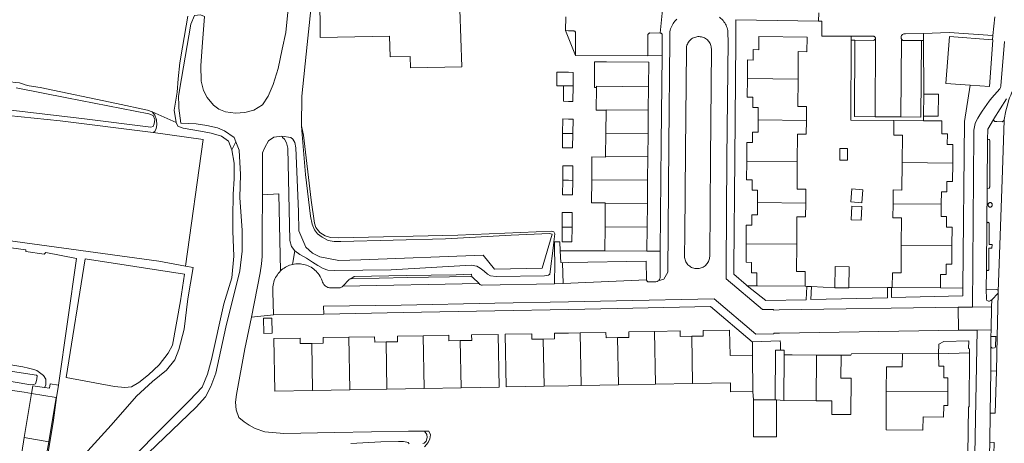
# Model space of a CAD drawing. Header units: metres. Extents: x 89888 to 94270, y 464165 to 468904.
# Tile 221 of 256: x 91880 to 92095, y 467252 to 467345. Entities that reach past the tile are written whole.
import ezdxf

# ---------------------------------------------------------------- set-up
doc = ezdxf.new("R2010")
doc.units = ezdxf.units.M
for name, color, linetype, lineweight in [('B_BEBOUWINGSGRENS_0', 251, 'CONTINUOUS', 13), ('B_LUIFEL_1', 251, 'CONTINUOUS', 13), ('B_TUSSENMUUR_0', 251, 'CONTINUOUS', 13), ('G_GRENS_ALGEMEEN_0', 251, 'CONTINUOUS', 13), ('T_CULTUURGRENS_0', 251, 'CONTINUOUS', 13), ('T_HEK_LIJN_0', 251, 'CONTINUOUS', 13), ('V_WEGGRENS_0', 251, 'CONTINUOUS', 13), ('W_KADEMUUR_30CM_LIJN_0', 251, 'CONTINUOUS', 13), ('W_WALBESCHERMING_LIJN_0', 251, 'CONTINUOUS', 13), ('W_WATERGRENS_0', 251, 'CONTINUOUS', 13)]:
    doc.layers.add(name, color=color, linetype=linetype, lineweight=lineweight)

msp = doc.modelspace()

# ---------------------------------------------------------------- linework, layer by layer
at = {"layer": 'B_BEBOUWINGSGRENS_0'}
for p, q in [((92017.43, 467330.14), (92017.38, 467325.03)), ((92077.37, 467323.73), (92077.41, 467328.55)), ((92008.13, 467320.01), (92008.17, 467325.01)), ((92017.38, 467325.03), (92017.33, 467319.93)), ((92070.89, 467322.8), (92077.37, 467322.74)), ((92080.57, 467323.71), (92077.37, 467323.73)), ((92008.08, 467314.92), (92008.13, 467320.01)), ((92017.33, 467319.93), (92017.28, 467314.84)), ((92059.13, 467316.71), (92059.1, 467314.14)), ((92083.77, 467317.57), (92083.73, 467313.52)), ((92017.28, 467314.84), (92017.24, 467309.76)), ((92017.24, 467309.76), (92017.19, 467304.66)), ((92007.95, 467299.64), (92008, 467304.74)), ((92017.19, 467304.66), (92017.14, 467299.56)), ((92061.5, 467305.07), (92063.92, 467304.87)), ((92063.95, 467304.03), (92061.77, 467304.13)), ((92072.53, 467295.59), (92072.58, 467301.58)), ((92007.91, 467294.37), (92007.95, 467299.64)), ((92017.14, 467299.56), (92017.09, 467294.33)), ((92083.56, 467295.51), (92083.52, 467291.47)), ((92017.09, 467294.33), (92007.91, 467294.37)), ((92061.09, 467286.32), (92058.05, 467286.35)), ((92081.05, 467286.33), (92070.55, 467286.42)), ((91933.61, 467276.39), (91935.43, 467276.42)), ((92040.1, 467271.68), (92040.2, 467263.72)), ((92046.93, 467261.77), (92047.01, 467271.74)), ((92054.07, 467271.68), (92059.42, 467271.64)), ((92072.76, 467272.01), (92080.65, 467271.95)), ((92010.86, 467265.18), (92002.76, 467265.03)), ((92018.95, 467265.33), (92010.86, 467265.18)), ((92027.04, 467265.48), (92018.95, 467265.33)), ((91881.34, 467253.69), (91882.97, 467263.31)), ((91882.97, 467263.31), (91888.33, 467262.46)), ((91888.33, 467262.46), (91886.71, 467252.77)), ((91944.23, 467263.93), (91952.33, 467264.08)), ((91952.33, 467264.08), (91960.43, 467264.23)), ((91960.43, 467264.23), (91968.52, 467264.39)), ((91968.52, 467264.39), (91976.61, 467264.54)), ((92040.3, 467261.92), (92045.01, 467261.95)), ((92045.01, 467261.95), (92045.29, 467261.95)), ((92053.99, 467261.7), (92046.93, 467261.77)), ((91886.71, 467252.77), (91881.34, 467253.69))]:
    msp.add_line(p, q, dxfattribs=at)
for points in [[(91976.33, 467346.98), (91971.24, 467346.81), (91971.15, 467349.27), (91964.57, 467349.11), (91964.52, 467351.17), (91958.6, 467351.06), (91958.6, 467349.36), (91951.15, 467349.1), (91951.09, 467350.82), (91947.88, 467350.71), (91947.88, 467350.6), (91945.76, 467350.61), (91945.9, 467340.89), (91961.01, 467341.18)], [(91961.01, 467341.18), (91961.1, 467336.67), (91965.48, 467336.75), (91965.53, 467334.26), (91976.74, 467334.47), (91976.33, 467346.98)], [(92038.99, 467331.93), (92039.02, 467335.97), (92040.24, 467335.94), (92040.25, 467338.22), (92041.46, 467338.21), (92041.48, 467341.08), (92051.98, 467340.96)], [(92051.98, 467340.96), (92051.96, 467337.77), (92050.06, 467337.79), (92050.01, 467331.81)], [(92087.51, 467330.47), (92082.23, 467330.84), (92083.03, 467341.06), (92092.38, 467340.37)], [(92092.46, 467340.3), (92091.72, 467330.18), (92087.51, 467330.47)], [(92092.38, 467340.37), (92092.47, 467340.37), (92092.46, 467340.3)], [(92006.07, 467329.99), (92005.62, 467329.99), (92005.62, 467330.24), (92005.66, 467335.57), (92008.26, 467335.55)], [(92008.26, 467335.55), (92017.48, 467335.49), (92017.43, 467330.14)], [(92000, 467333.28), (91998.96, 467333.3), (91997.46, 467333.29), (91997.42, 467330.32), (91998.92, 467330.34)], [(92001, 467330.31), (92001.04, 467333.27), (92000, 467333.28)], [(92041.32, 467322.9), (92041.34, 467325.6), (92040.14, 467325.61), (92040.16, 467327.88), (92038.96, 467327.88), (92038.99, 467331.93)], [(92050.01, 467331.81), (92049.96, 467325.83), (92051.86, 467325.81), (92051.83, 467322.79)], [(91998.92, 467330.34), (91998.88, 467326.97), (92000, 467326.95), (92000.96, 467326.94), (92001, 467330.31)], [(92008.17, 467325.01), (92006.03, 467325.03), (92006.07, 467329.99)], [(92077.41, 467328.55), (92080.61, 467328.53), (92080.57, 467323.71)], [(92000, 467323.1), (91998.76, 467323.12), (91998.71, 467319.98)], [(92000.95, 467319.95), (92001, 467323.08), (92000, 467323.1)], [(92038.85, 467313.92), (92038.88, 467317.97), (92040.09, 467317.96), (92040.1, 467320.23), (92041.3, 467320.22), (92041.32, 467322.9)], [(92051.83, 467322.79), (92051.81, 467319.78), (92049.91, 467319.79), (92049.86, 467313.82)], [(92072.71, 467313.61), (92072.76, 467319.61), (92070.86, 467319.62), (92070.89, 467322.8)], [(92077.37, 467322.74), (92081.37, 467322.71), (92081.38, 467319.85), (92082.57, 467319.84), (92082.55, 467317.58), (92083.77, 467317.57)], [(91998.71, 467319.98), (91998.65, 467316.85), (92000, 467316.83), (92000.89, 467316.81), (92000.95, 467319.95)], [(92059.1, 467314.14), (92060.8, 467314.11), (92060.83, 467316.69), (92059.13, 467316.71)], [(92005.04, 467309.86), (92005.08, 467314.85), (92008.08, 467314.82), (92008.08, 467314.92)], [(92041.19, 467304.9), (92041.21, 467307.59), (92040.01, 467307.6), (92040.02, 467309.87), (92038.82, 467309.88), (92038.85, 467313.92)], [(92000, 467312.91), (91998.77, 467312.92), (91998.74, 467309.76)], [(92000.9, 467309.74), (92000.93, 467312.9), (92000, 467312.91)], [(92049.86, 467313.82), (92049.81, 467307.84), (92051.71, 467307.82), (92051.69, 467304.79)], [(92070.72, 467304.62), (92070.75, 467307.64), (92072.65, 467307.62), (92072.71, 467313.61)], [(92083.73, 467313.52), (92083.69, 467309.47), (92082.48, 467309.48), (92082.46, 467307.22), (92081.26, 467307.23), (92081.24, 467304.53)], [(91998.74, 467309.76), (91998.71, 467306.59), (92000, 467306.58), (92000.87, 467306.57), (92000.9, 467309.74)], [(92008, 467304.74), (92008, 467304.82), (92005, 467304.85), (92005.04, 467309.86)], [(92063.92, 467304.87), (92064.16, 467307.68), (92061.74, 467307.88), (92061.5, 467305.07)], [(92038.71, 467295.93), (92038.74, 467299.97), (92039.95, 467299.96), (92039.97, 467302.22), (92041.16, 467302.22), (92041.19, 467304.9)], [(92051.69, 467304.79), (92051.66, 467301.78), (92049.76, 467301.8), (92049.72, 467295.84)], [(92061.77, 467304.13), (92061.63, 467301.17), (92063.81, 467301.07), (92063.95, 467304.03)], [(92072.58, 467301.58), (92070.69, 467301.59), (92070.72, 467304.62)], [(92081.24, 467304.53), (92081.21, 467301.84), (92082.41, 467301.83), (92082.39, 467299.57), (92083.6, 467299.56), (92083.56, 467295.51)], [(92000, 467302.71), (91998.6, 467302.72), (91998.59, 467299.54)], [(92000.76, 467299.53), (92000.77, 467302.71), (92000, 467302.71)], [(91998.59, 467299.54), (91998.58, 467296.37), (92000, 467296.36), (92000.75, 467296.36), (92000.76, 467299.53)], [(92041.05, 467286.74), (92041.06, 467289.6), (92039.86, 467289.62), (92039.87, 467291.87), (92038.68, 467291.89), (92038.71, 467295.93)], [(92049.72, 467295.84), (92049.67, 467289.87), (92051.57, 467289.85), (92051.54, 467286.65)], [(92070.55, 467286.42), (92070.58, 467289.62), (92072.47, 467289.6), (92072.53, 467295.59)], [(92058.05, 467286.35), (92058.1, 467290.94), (92061.15, 467290.9), (92061.09, 467286.32)], [(92083.52, 467291.47), (92082.33, 467291.48), (92082.29, 467289.22), (92081.1, 467289.22), (92081.05, 467286.33)], [(92051.54, 467286.65), (92041.18, 467286.73), (92041.05, 467286.74)], [(91935.43, 467276.42), (91935.36, 467279.73), (91933.54, 467279.69), (91933.61, 467276.39)], [(91944.03, 467274.22), (91941.54, 467274.17), (91941.52, 467275.37), (91935.74, 467275.27), (91935.96, 467263.78), (91944.23, 467263.93)], [(91952.11, 467275.57), (91946.49, 467275.47), (91946.51, 467274.27), (91944.03, 467274.22)], [(91960.23, 467274.52), (91957.75, 467274.48), (91957.72, 467275.68), (91952.11, 467275.57)], [(91968.3, 467275.87), (91962.69, 467275.77), (91962.71, 467274.57), (91960.23, 467274.52)], [(91976.41, 467274.83), (91973.93, 467274.78), (91973.9, 467275.98), (91968.3, 467275.87)], [(91976.61, 467264.54), (91984.91, 467264.69), (91984.68, 467276.17), (91978.87, 467276.07), (91978.89, 467274.87), (91976.41, 467274.83)], [(91994.67, 467264.88), (91986.41, 467264.72), (91986.17, 467276.2), (91991.97, 467276.32), (91991.99, 467275.12), (91994.48, 467275.17)], [(91994.48, 467275.17), (91996.97, 467275.21), (91996.95, 467276.41), (92000, 467276.47), (92002.55, 467276.52)], [(92002.55, 467276.52), (92008.15, 467276.62), (92008.18, 467275.42), (92010.66, 467275.47)], [(92010.66, 467275.47), (92013.15, 467275.52), (92013.13, 467276.71), (92018.73, 467276.82)], [(92018.73, 467276.82), (92024.33, 467276.92), (92024.36, 467275.73), (92026.84, 467275.77)], [(92026.84, 467275.77), (92029.33, 467275.82), (92029.31, 467277.02), (92035.11, 467277.13), (92035.21, 467271.6), (92040.1, 467271.68)], [(92047.01, 467271.74), (92048.72, 467271.72), (92054.07, 467271.68)], [(92059.42, 467271.64), (92059.38, 467266.64), (92061.59, 467266.62), (92061.52, 467258.71), (92057.36, 467258.74), (92057.38, 467261.67), (92053.99, 467261.7)], [(92069.26, 467263.71), (92069.31, 467269.12), (92072.74, 467269.09), (92072.76, 467272.01)], [(92080.65, 467271.95), (92080.73, 467269.24), (92081.77, 467269.23), (92081.77, 467266.72), (92082.65, 467266.72), (92082.65, 467263.69)], [(92002.76, 467265.03), (92000, 467264.98), (91994.67, 467264.88)], [(92040.2, 467263.72), (92035.3, 467263.63), (92035.27, 467265.64), (92027.04, 467265.48)], [(92082.65, 467263.69), (92082.65, 467260.65), (92081.77, 467260.65), (92081.74, 467258.14), (92077.26, 467258.2), (92077.22, 467255.29), (92069.2, 467255.39), (92069.26, 467263.71)], [(92045.29, 467261.95), (92045.33, 467253.88), (92040.34, 467253.86), (92040.3, 467261.92)]]:
    msp.add_lwpolyline(points, dxfattribs=at)
at = {"layer": 'B_LUIFEL_1'}
msp.add_lwpolyline([(91881.34, 467253.69), (91880.82, 467250.48), (91886.17, 467249.57), (91886.71, 467252.77)], dxfattribs=at)
at = {"layer": 'B_TUSSENMUUR_0'}
for p, q in [((92038.99, 467331.93), (92050.01, 467331.81)), ((92041.32, 467322.9), (92051.83, 467322.79)), ((92008.13, 467320.01), (92017.33, 467319.93)), ((92008.08, 467314.92), (92017.28, 467314.84)), ((92038.85, 467313.92), (92049.86, 467313.82)), ((92083.73, 467313.52), (92072.71, 467313.61)), ((92017.24, 467309.76), (92005.04, 467309.86)), ((92008, 467304.74), (92017.19, 467304.66)), ((92051.69, 467304.79), (92041.19, 467304.9)), ((92070.72, 467304.62), (92081.24, 467304.53)), ((92007.95, 467299.64), (92017.14, 467299.56)), ((92038.71, 467295.93), (92049.72, 467295.84)), ((92072.53, 467295.59), (92083.56, 467295.51)), ((91952.11, 467275.57), (91952.33, 467264.08)), ((91968.3, 467275.87), (91968.52, 467264.39)), ((92002.55, 467276.52), (92002.76, 467265.03)), ((92010.66, 467275.47), (92010.86, 467265.18)), ((92018.73, 467276.82), (92018.95, 467265.33)), ((92027.04, 467265.48), (92026.84, 467275.77)), ((91944.03, 467274.22), (91944.23, 467263.93)), ((91960.43, 467264.23), (91960.23, 467274.52)), ((91976.41, 467274.83), (91976.61, 467264.54)), ((91994.67, 467264.88), (91994.48, 467275.17)), ((92053.99, 467261.7), (92054.07, 467271.68)), ((92069.26, 467263.71), (92082.65, 467263.69))]:
    msp.add_line(p, q, dxfattribs=at)
for points in [[(91998.92, 467330.34), (92000, 467330.32), (92001, 467330.31)], [(92006.07, 467329.99), (92006.07, 467330.24), (92017.43, 467330.14)], [(92008.17, 467325.01), (92008.17, 467325.11), (92017.38, 467325.03)], [(91998.71, 467319.98), (92000, 467319.96), (92000.95, 467319.95)], [(91998.74, 467309.76), (92000, 467309.75), (92000.9, 467309.74)], [(91998.59, 467299.54), (92000, 467299.54), (92000.76, 467299.53)]]:
    msp.add_lwpolyline(points, dxfattribs=at)
at = {"layer": 'G_GRENS_ALGEMEEN_0'}
for points in [[(91914.46, 467322.36), (91914.03, 467325.05), (91914.72, 467328.94), (91914.9, 467331.84), (91915.26, 467335.37), (91915.84, 467338.75), (91917, 467345.52)], [(91835.96, 467337.05), (91836.85, 467336.53), (91837.91, 467336.23), (91847.87, 467334.94), (91854.65, 467334.22), (91855.67, 467334.17), (91856.65, 467334.09), (91857.37, 467334), (91857.98, 467333.92), (91858.65, 467333.86), (91867.22, 467332.52), (91874.62, 467331.45), (91877.29, 467331.33), (91879.47, 467331.09), (91880.34, 467330.97), (91880.99, 467330.76), (91881.6, 467330.57), (91882.46, 467330.35), (91884.87, 467329.96), (91901.44, 467326.5), (91908.24, 467325), (91909.25, 467324.64)], [(91909.45, 467320.18), (91889.23, 467322.71), (91869.32, 467324.75), (91855.2, 467326.13), (91836.28, 467328.67), (91835.11, 467328.88), (91831.48, 467329.22)], [(91941.82, 467321.65), (91942.2, 467319.62), (91943.9, 467305.43), (91944.66, 467300.41), (91944.91, 467299.5), (91945.81, 467298.41), (91946.96, 467297.67), (91948.14, 467297.32), (91949.93, 467297.18), (91975.85, 467297.83), (91996.36, 467298.67), (91996.82, 467298.52), (91997, 467298.07), (91996.79, 467296.35)], [(91940.36, 467294.41), (91939.6, 467295.35), (91939.23, 467296.6), (91938.79, 467316.76), (91938.51, 467317.92), (91938.09, 467318.71), (91937.67, 467319.07), (91937.5, 467319.34)], [(91882.97, 467263.31), (91881.34, 467263.6), (91871.64, 467264.95), (91849.38, 467268.87), (91834.39, 467270.9), (91814.65, 467274.14), (91805.54, 467275.68), (91805.04, 467275.7)], [(91841.5, 467275.84), (91850.04, 467274.28), (91865.51, 467271.56), (91871.11, 467270.64), (91874.15, 467270.14), (91876.37, 467269.74), (91878.42, 467269.53), (91880.17, 467269.29), (91881.09, 467269.1), (91882.29, 467268.84), (91883.49, 467268.53), (91884.13, 467268.28), (91885.55, 467267.25), (91886.08, 467266.4), (91886.07, 467265.1), (91885.79, 467264.61)], [(91969.57, 467255.12), (91969.9, 467254.29), (91969.75, 467253.39), (91969.43, 467252.59), (91968.58, 467251.7)]]:
    msp.add_lwpolyline(points, dxfattribs=at)
at = {"layer": 'T_CULTUURGRENS_0'}
for p, q in [((91909.25, 467324.64), (91909.82, 467323.96)), ((91927.49, 467318.15), (91926.64, 467316.42))]:
    msp.add_line(p, q, dxfattribs=at)
for points in [[(91909.82, 467323.96), (91910.2, 467322.9), (91910.24, 467321.87), (91910.14, 467321.05), (91909.8, 467320.41), (91909.45, 467320.18)], [(91926.64, 467316.42), (91925.89, 467318.31), (91924.33, 467319.34), (91922.1, 467320.04), (91919.78, 467320.48), (91916.02, 467321.09), (91914.83, 467321.57), (91914.46, 467322.36)], [(91912.07, 467256.45), (91917.43, 467261.83), (91920.17, 467264.67), (91921.29, 467267.53), (91922.16, 467270.72), (91924.89, 467282.8), (91926.59, 467288.51), (91927.03, 467293.23), (91926.84, 467298.7), (91926.86, 467301.67), (91926.88, 467306.73), (91927.11, 467310.06), (91927.13, 467313.45), (91926.64, 467316.42)], [(91877.85, 467142.77), (91881.04, 467148.29), (91882.56, 467153.28), (91883.16, 467157.66), (91882.86, 467162.15), (91881.72, 467169.32), (91881.5, 467175.02), (91882.27, 467178.6), (91883.9, 467182.22), (91887.03, 467187.06), (91888.74, 467190.94), (91890.55, 467197.36), (91891.43, 467204.39), (91891.1, 467207.66), (91889.99, 467212.7), (91889.25, 467217.63), (91889.52, 467222.06), (91890.26, 467226.6), (91891.84, 467231.36), (91893.29, 467233.88), (91899.24, 467242.19), (91904.4, 467248.67), (91912.07, 467256.45)]]:
    msp.add_lwpolyline(points, dxfattribs=at)
at = {"layer": 'T_HEK_LIJN_0'}
msp.add_lwpolyline([(91916.51, 467291.07), (91920.4, 467318.62), (91909.45, 467320.18)], dxfattribs=at)
at = {"layer": 'V_WEGGRENS_0'}
for p, q in [((92019.99, 467341.83), (92020.49, 467346.89)), ((92054.54, 467346.26), (92054.51, 467344.45)), ((91999.43, 467345.39), (91999.37, 467342.36)), ((92036.46, 467344.72), (92054.51, 467344.45)), ((92092.93, 467345.35), (92092.47, 467341.3)), ((92001.48, 467336.93), (91999.37, 467342.36)), ((92061.62, 467340.27), (92061.63, 467341.17)), ((92062.38, 467340.27), (92061.62, 467340.27)), ((92066.87, 467340.71), (92066.84, 467323.6)), ((92072.43, 467323.55), (92072.54, 467340.56)), ((92077.37, 467340.21), (92076.93, 467340.21)), ((92077.37, 467341.77), (92077.37, 467340.21)), ((92077.41, 467328.55), (92077.37, 467340.21)), ((92092.47, 467341.3), (92092.38, 467340.37)), ((92001.48, 467336.93), (92017.26, 467336.88)), ((92020.38, 467336.96), (92017.26, 467336.88)), ((91909.25, 467324.64), (91914.46, 467322.36)), ((92066.84, 467323.6), (92072.43, 467323.55)), ((92077.37, 467322.74), (92077.37, 467323.73)), ((92088.34, 467319.9), (92088.07, 467282.12)), ((92036.04, 467290.82), (92036.23, 467314.48)), ((92091.19, 467300.38), (92091.22, 467307.98)), ((92091.19, 467300.38), (92091.11, 467290.34)), ((91996.93, 467296.35), (91996.79, 467296.35)), ((91940.36, 467294.41), (91939.86, 467291.43)), ((91998.19, 467294.41), (92007.91, 467294.37)), ((92017.09, 467294.33), (92019.99, 467294.33)), ((91998.71, 467291.79), (91998.81, 467287.24)), ((92017.01, 467288.07), (92016.94, 467292.15)), ((92091.03, 467286), (92091.11, 467290.34)), ((91950.79, 467286.65), (91980.5, 467287.23)), ((91996.96, 467287.21), (91998.81, 467287.24)), ((91998.81, 467287.24), (92017.01, 467288.07)), ((92038.96, 467286.79), (92041.05, 467286.74)), ((92051.54, 467286.65), (92051.91, 467286.63)), ((92051.91, 467286.63), (92051.78, 467283.74)), ((92052.93, 467286.59), (92051.91, 467286.63)), ((92052.8, 467283.77), (92052.93, 467286.59)), ((92052.93, 467286.59), (92058.05, 467286.35)), ((92061.09, 467286.32), (92069.5, 467286.41)), ((92070.4, 467286.41), (92069.5, 467286.41)), ((92069.5, 467286.41), (92069.52, 467284.17)), ((92070.4, 467286.41), (92070.55, 467286.42)), ((92070.42, 467284.19), (92070.4, 467286.41)), ((92081.05, 467286.33), (92085.93, 467286.28)), ((92069.52, 467284.17), (92052.8, 467283.77)), ((92085.92, 467284.56), (92070.42, 467284.19)), ((92092.23, 467283.71), (92093.63, 467285.15)), ((92093.42, 467275.68), (92093.63, 467285.15)), ((92093.63, 467285.15), (92093.65, 467285.51)), ((92084.89, 467282.09), (92085.95, 467282.1)), ((92084.89, 467282.09), (92084.97, 467277.07)), ((92092.19, 467282.15), (92088.07, 467282.12)), ((92092.08, 467277.16), (92092.19, 467282.15)), ((92092.23, 467283.71), (92092.19, 467282.15)), ((91935.7, 467280.41), (91930.87, 467279.94)), ((91935.7, 467280.41), (91946.66, 467280.58)), ((92084.97, 467277.07), (92087.26, 467277.1)), ((92087.26, 467277.1), (92089.04, 467277.12)), ((92092.08, 467277.16), (92089.04, 467277.12)), ((92092.05, 467275.69), (92092.04, 467273.58)), ((92092.05, 467275.69), (92092.08, 467277.16)), ((92093.1, 467275.69), (92092.05, 467275.69)), ((92093.42, 467275.68), (92093.1, 467275.69)), ((92093.26, 467268.19), (92093.42, 467275.68)), ((92040.07, 467274.52), (92040.1, 467271.68)), ((92092.04, 467273.58), (92092.04, 467268.21)), ((92087.38, 467272.14), (92080.65, 467271.95)), ((92092.04, 467268.21), (92091.91, 467258.99)), ((92093.26, 467268.19), (92092.04, 467268.21)), ((91888.42, 467262.44), (91888.81, 467265.14)), ((91888.33, 467262.46), (91888.42, 467262.44)), ((92040.2, 467263.72), (92040.3, 467261.92)), ((92045.29, 467261.95), (92046.93, 467261.77)), ((92091.83, 467252.67), (92091.91, 467258.99))]:
    msp.add_line(p, q, dxfattribs=at)
for points in [[(92023.58, 467344.87), (92023.35, 467344.65), (92023.15, 467344.41), (92022.95, 467344.16), (92022.77, 467343.9), (92022.62, 467343.62), (92022.48, 467343.34), (92022.35, 467343.05), (92022.25, 467342.75), (92022.17, 467342.44), (92022.11, 467342.13), (92022.07, 467341.82), (92022.06, 467341.5), (92022.05, 467340.37)], [(92032.93, 467345.29), (92033.67, 467344.54), (92033.86, 467344.3), (92034.04, 467344.05), (92034.2, 467343.8), (92034.34, 467343.53), (92034.46, 467343.25), (92034.57, 467342.96), (92034.65, 467342.66), (92034.7, 467342.36), (92034.74, 467342.06), (92034.75, 467341.76), (92034.76, 467340.07)], [(92036.23, 467314.48), (92036.47, 467340.13), (92036.46, 467344.72)], [(92054.51, 467344.45), (92055.2, 467344.43), (92055.19, 467341.19), (92061.63, 467341.17)], [(91999.37, 467342.36), (92000, 467342.34), (92001.08, 467342.31), (92001.17, 467342.3), (92001.26, 467342.28), (92001.34, 467342.23), (92001.41, 467342.17), (92001.46, 467342.1), (92001.5, 467342.01), (92001.52, 467341.92), (92001.52, 467341.83), (92001.48, 467336.93)], [(92017.26, 467336.88), (92017.3, 467341.41), (92017.31, 467341.51), (92017.35, 467341.6), (92017.4, 467341.68), (92017.47, 467341.75), (92017.55, 467341.81), (92017.64, 467341.84), (92017.73, 467341.86), (92019.99, 467341.83)], [(92019.99, 467341.83), (92020.09, 467341.82), (92020.18, 467341.78), (92020.26, 467341.73), (92020.34, 467341.66), (92020.39, 467341.57), (92020.42, 467341.47), (92020.43, 467341.37), (92020.42, 467340.36), (92020.38, 467336.96)], [(92077.37, 467341.77), (92082.97, 467341.96), (92092.47, 467341.3)], [(92022.05, 467340.37), (92021.85, 467317.4), (92021.61, 467289.73)], [(92026.41, 467291.03), (92026.21, 467291.18), (92026.03, 467291.36), (92025.86, 467291.55), (92025.71, 467291.76), (92025.59, 467291.98), (92025.48, 467292.21), (92025.39, 467292.45), (92025.33, 467292.69), (92025.29, 467292.94), (92025.28, 467293.2), (92025.28, 467293.45), (92025.31, 467297.79), (92025.48, 467316.16), (92025.68, 467338.17), (92025.68, 467338.43), (92025.7, 467338.68), (92025.74, 467338.92), (92025.81, 467339.17), (92025.9, 467339.4), (92026.01, 467339.63), (92026.14, 467339.84), (92026.29, 467340.05), (92026.46, 467340.23)], [(92026.46, 467340.23), (92026.63, 467340.4), (92026.83, 467340.55), (92027.04, 467340.69), (92027.26, 467340.8), (92027.49, 467340.9), (92027.72, 467340.97), (92027.96, 467341.02), (92028.21, 467341.05), (92028.46, 467341.05), (92028.7, 467341.04), (92028.95, 467341), (92029.18, 467340.94), (92029.42, 467340.86), (92029.64, 467340.76), (92029.86, 467340.63), (92030.06, 467340.49), (92030.25, 467340.33)], [(92030.25, 467340.33), (92030.42, 467340.16), (92030.58, 467339.97), (92030.72, 467339.77), (92030.84, 467339.55), (92030.94, 467339.33), (92031.02, 467339.09), (92031.08, 467338.86), (92031.11, 467338.61), (92031.13, 467338.37), (92030.92, 467314.34), (92030.76, 467293.17), (92030.74, 467292.93), (92030.71, 467292.7), (92030.65, 467292.47), (92030.57, 467292.25), (92030.48, 467292.03), (92030.37, 467291.83), (92030.23, 467291.63), (92030.09, 467291.45), (92029.93, 467291.27), (92029.75, 467291.12), (92029.56, 467290.98), (92029.36, 467290.85)], [(92034.34, 467290.83), (92034.53, 467314.56), (92034.76, 467340.07)], [(92061.62, 467340.27), (92061.52, 467322.85), (92070.89, 467322.8)], [(92061.63, 467341.17), (92066.41, 467341.16), (92066.48, 467341.16), (92066.55, 467341.14), (92066.62, 467341.11), (92066.68, 467341.08), (92066.74, 467341.03)], [(92062.38, 467340.27), (92062.29, 467323.64), (92066.84, 467323.6)], [(92066.87, 467340.71), (92066.86, 467340.6), (92066.82, 467340.5), (92066.77, 467340.41), (92066.7, 467340.34), (92066.61, 467340.29), (92066.51, 467340.26), (92066.41, 467340.24), (92062.38, 467340.27)], [(92066.74, 467341.03), (92066.78, 467340.97), (92066.82, 467340.91), (92066.85, 467340.85), (92066.87, 467340.78), (92066.87, 467340.71)], [(92072.43, 467323.55), (92076.77, 467323.51), (92076.93, 467340.21)], [(92072.54, 467340.56), (92072.5, 467340.65), (92072.48, 467340.74), (92072.46, 467340.84), (92072.46, 467340.93), (92072.47, 467341.03)], [(92072.47, 467341.03), (92072.5, 467341.15), (92072.55, 467341.27), (92072.62, 467341.38), (92072.71, 467341.47), (92072.81, 467341.55), (92072.93, 467341.61), (92073.05, 467341.65), (92073.18, 467341.67), (92073.3, 467341.66), (92073.43, 467341.64), (92077.37, 467341.77)], [(92076.93, 467340.21), (92072.87, 467340.22), (92072.79, 467340.27), (92072.71, 467340.33), (92072.64, 467340.4), (92072.59, 467340.47), (92072.54, 467340.56)], [(92094.98, 467339.97), (92094.19, 467330.35), (92094.19, 467330.21), (92094.17, 467330.08), (92094.13, 467329.95), (92094.07, 467329.83), (92094.01, 467329.71), (92093.4, 467329.05), (92092.81, 467328.38), (92092.24, 467327.69), (92091.69, 467326.99), (92091.15, 467326.27), (92090.64, 467325.54), (92090.14, 467324.8), (92089.66, 467324.05), (92089.21, 467323.28), (92088.77, 467322.5), (92088.64, 467322.14), (92088.54, 467321.78), (92088.45, 467321.41), (92088.39, 467321.03), (92088.35, 467320.65), (92088.33, 467320.28), (92088.34, 467319.9)], [(92020.38, 467336.96), (92020.19, 467317.85), (92019.99, 467294.33)], [(92094.96, 467322.97), (92095.3, 467324.9), (92095.73, 467326.43), (92095.92, 467327.06), (92096.13, 467327.69), (92096.36, 467328.32), (92096.62, 467328.93), (92096.9, 467329.53), (92097.2, 467330.13), (92097.52, 467330.71), (92099.35, 467332.83), (92099.93, 467333.55)], [(92087.51, 467330.47), (92086.28, 467322.53), (92085.93, 467286.4), (92085.93, 467286.28)], [(92095.45, 467327.47), (92092.71, 467323.17), (92092.69, 467323.13), (92092.68, 467323.09), (92092.66, 467323.06), (92092.66, 467323.02), (92092.65, 467322.97)], [(92091.34, 467318.54), (92091.37, 467320.91), (92092.65, 467322.97)], [(92092.65, 467322.97), (92092.66, 467322.88), (92092.68, 467322.8), (92092.73, 467322.72), (92092.79, 467322.65), (92092.86, 467322.6), (92092.94, 467322.56), (92093.03, 467322.55), (92093.36, 467322.53), (92094.5, 467322.51), (92094.61, 467322.55), (92094.7, 467322.61), (92094.79, 467322.69), (92094.86, 467322.77), (92094.91, 467322.87), (92094.96, 467322.97)], [(92094.96, 467322.97), (92094.97, 467322.83), (92094.61, 467311.87), (92093.65, 467285.51)], [(92091.34, 467318.54), (92091.22, 467308.21), (92091.22, 467307.98)], [(92091.22, 467307.98), (92091.58, 467308.04), (92091.64, 467308.07), (92091.71, 467308.13), (92091.76, 467308.23), (92091.79, 467308.32), (92091.82, 467318.33)], [(92091.82, 467318.33), (92091.81, 467318.44), (92091.77, 467318.55), (92091.72, 467318.6), (92091.65, 467318.65), (92091.53, 467318.66), (92091.34, 467318.54)], [(91916.51, 467291.07), (91910.68, 467292.15), (91857.05, 467299.46), (91832.59, 467303.01), (91815.07, 467305.46), (91814.83, 467303.72), (91829.5, 467301.87), (91851.11, 467298.75)], [(91933.29, 467306.58), (91936.87, 467306.82), (91937.23, 467290.01)], [(92091.46, 467304.41), (92091.46, 467304.31), (92091.48, 467304.21), (92091.52, 467304.12), (92091.57, 467304.04), (92091.65, 467303.98), (92091.73, 467303.93), (92091.83, 467303.91), (92091.93, 467303.9), (92092.02, 467303.92), (92092.11, 467303.95), (92092.19, 467304.01), (92092.26, 467304.08), (92092.31, 467304.16), (92092.34, 467304.26), (92092.35, 467304.35), (92092.36, 467304.45), (92092.35, 467304.55), (92092.32, 467304.64), (92092.27, 467304.72), (92092.2, 467304.79), (92092.12, 467304.85), (92092.03, 467304.89), (92091.94, 467304.9), (92091.84, 467304.9), (92091.74, 467304.87), (92091.66, 467304.83), (92091.58, 467304.76), (92091.52, 467304.69), (92091.48, 467304.6), (92091.46, 467304.5), (92091.46, 467304.41)], [(92091.11, 467290.34), (92091.12, 467290.27), (92091.15, 467290.2), (92091.2, 467290.15), (92091.26, 467290.11), (92091.33, 467290.09), (92091.4, 467290.09), (92091.46, 467290.11), (92091.52, 467290.15), (92091.57, 467290.21), (92091.6, 467290.27), (92091.61, 467290.34), (92091.63, 467294.98), (92092.29, 467294.97), (92092.31, 467295.77), (92091.65, 467295.76), (92091.69, 467300.4), (92091.46, 467300.64), (92091.19, 467300.38)], [(91851.11, 467298.75), (91881.74, 467294.61), (91881.74, 467294.21), (91885.71, 467293.64), (91886.06, 467293.99), (91892.74, 467292.73), (91888.81, 467265.14)], [(91996.79, 467296.35), (91996.7, 467295.57), (91995.95, 467289.28), (91995.6, 467289.06), (91994.78, 467288.92), (91984.2, 467288.82), (91983.01, 467288.97), (91982.37, 467289.29), (91981.58, 467289.94), (91980.73, 467290.62), (91979.99, 467291.03), (91978.76, 467291.26), (91961.36, 467290.25), (91949, 467290.11), (91947.53, 467290.19), (91946.54, 467290.56), (91945.37, 467291.18), (91944.19, 467291.88), (91942.86, 467292.76), (91941.44, 467293.6), (91940.36, 467294.41)], [(91998.19, 467294.41), (91998.08, 467296.36), (91996.93, 467296.35)], [(91996.96, 467287.21), (91997.01, 467291.82), (91996.96, 467294.39), (91996.93, 467296.35)], [(91894.62, 467292.67), (91890.51, 467266.79), (91901.04, 467264.8), (91903.29, 467264.57), (91904.75, 467264.77), (91906.37, 467265.71), (91908.43, 467267.4), (91910.81, 467269.56), (91912.71, 467272.08), (91913.68, 467273.8), (91915.46, 467283.51), (91916.31, 467289.3), (91894.62, 467292.67)], [(91998.71, 467291.79), (91998.33, 467291.82), (91998.19, 467294.41)], [(92019.99, 467294.33), (92019.95, 467288.67), (92019.95, 467288.53), (92019.93, 467288.39), (92019.89, 467288.26), (92019.83, 467288.14), (92019.76, 467288.03), (92019.66, 467287.92), (92019.56, 467287.83)], [(91880.35, 467220.04), (91881.14, 467224.26), (91882.04, 467228.04), (91883.3, 467231.41), (91884.62, 467234.69), (91886.84, 467239.06), (91889.26, 467243.3), (91892.8, 467248.14), (91894.49, 467250), (91900.31, 467256.42), (91905.81, 467262.7), (91909.34, 467265.9), (91912.38, 467268.36), (91914.19, 467270.62), (91915.09, 467272.85), (91916.24, 467277.31), (91917.02, 467283.94), (91918.17, 467290.76), (91916.51, 467291.07)], [(91939.86, 467291.43), (91939.53, 467291.35), (91939.21, 467291.24), (91938.9, 467291.12), (91938.59, 467290.98), (91938.3, 467290.82), (91938.01, 467290.64), (91937.74, 467290.45), (91937.47, 467290.24), (91937.23, 467290.01)], [(91939.86, 467291.43), (91940.19, 467291.5), (91940.53, 467291.54), (91940.88, 467291.56), (91941.22, 467291.56), (91941.56, 467291.54), (91941.9, 467291.5), (91942.24, 467291.44), (91942.57, 467291.36), (91942.91, 467291.25), (91943.24, 467291.12), (91943.56, 467290.97), (91943.87, 467290.8), (91944.17, 467290.61), (91944.46, 467290.41), (91944.73, 467290.18), (91944.99, 467289.94), (91945.23, 467289.68), (91945.45, 467289.41), (91945.66, 467289.12), (91945.85, 467288.82), (91946.02, 467288.51), (91946.16, 467288.19), (91946.29, 467287.86), (91946.41, 467287.55), (91946.49, 467287.36), (91946.58, 467287.18), (91946.7, 467287.02), (91946.83, 467286.87), (91946.98, 467286.73), (91947.14, 467286.61), (91947.32, 467286.51), (91947.5, 467286.42), (91947.69, 467286.36), (91947.89, 467286.32), (91948.09, 467286.29), (91950.08, 467286.31), (91950.24, 467286.34), (91950.39, 467286.39), (91950.54, 467286.46), (91950.67, 467286.54), (91950.79, 467286.65)], [(92016.94, 467292.15), (92000, 467291.82), (91998.71, 467291.79)], [(92029.36, 467290.85), (92029.14, 467290.74), (92028.92, 467290.66), (92028.69, 467290.59), (92028.46, 467290.54), (92028.22, 467290.51), (92027.98, 467290.5), (92027.74, 467290.52), (92027.5, 467290.55), (92027.27, 467290.61), (92027.04, 467290.68), (92026.82, 467290.78), (92026.61, 467290.89), (92026.41, 467291.03)], [(92034.34, 467290.83), (92034.32, 467288.3), (92042.24, 467281.6), (92044.69, 467281.63), (92044.7, 467281.48), (92045.9, 467281.5), (92084.89, 467282.09)], [(92038.96, 467286.79), (92038.74, 467286.98), (92036.03, 467289.3), (92036.04, 467290.82)], [(91937.23, 467290.01), (91936.98, 467289.75), (91936.74, 467289.48), (91936.53, 467289.19), (91936.33, 467288.89), (91936.16, 467288.58), (91936, 467288.26), (91935.87, 467287.92), (91935.76, 467287.58), (91935.67, 467287.23), (91935.6, 467286.88), (91935.56, 467286.53), (91935.54, 467286.17), (91935.54, 467285.81), (91935.57, 467285.45), (91935.7, 467280.41)], [(91950.79, 467286.65), (91952.15, 467288.12), (91952.21, 467288.19), (91952.29, 467288.24), (91952.38, 467288.28), (91952.47, 467288.3), (91952.56, 467288.31)], [(91952.56, 467288.31), (91953.28, 467288.76), (91964.61, 467289.01), (91975.51, 467289.15), (91978.86, 467289.27), (91978.91, 467288.72)], [(91952.56, 467288.31), (91964.9, 467288.55), (91978.63, 467288.82), (91978.86, 467288.75), (91978.91, 467288.72)], [(91978.91, 467288.72), (91979.07, 467288.63), (91980.5, 467287.23)], [(92021.61, 467289.73), (92020.76, 467288.23), (92019.56, 467287.83)], [(91980.5, 467287.23), (91980.59, 467287.14), (91980.68, 467287.06), (91980.79, 467287), (91980.91, 467286.96), (91981.03, 467286.93), (91981.15, 467286.92), (91996.96, 467287.21)], [(92019.56, 467287.83), (92019.29, 467287.69), (92018.99, 467287.64), (92017.47, 467287.62), (92017.38, 467287.62), (92017.29, 467287.65), (92017.21, 467287.68), (92017.14, 467287.74), (92017.09, 467287.81), (92017.04, 467287.89), (92017.02, 467287.98), (92017.01, 467288.07)], [(92051.78, 467283.74), (92043.01, 467283.53), (92038.96, 467286.79)], [(92085.93, 467286.28), (92085.93, 467285.94), (92085.92, 467284.56)], [(92084.97, 467277.07), (92045.96, 467276.46), (92044.73, 467276.42), (92044.74, 467276.29), (92040.82, 467276.26), (92031.76, 467283.9), (92010.48, 467283.5), (92000, 467283.3), (91983.95, 467282.99), (91963.55, 467282.58), (91946.62, 467282.3), (91946.66, 467280.58)], [(92091.03, 467286), (92091.06, 467283.86), (92091.18, 467283.55), (92091.51, 467283.41), (92091.64, 467283.42), (92091.77, 467283.44), (92091.9, 467283.48), (92092.02, 467283.54), (92092.13, 467283.62), (92092.23, 467283.71)], [(92093.65, 467285.51), (92093.53, 467285.85), (92093.22, 467285.99), (92091.03, 467286)], [(91946.66, 467280.58), (91963.95, 467280.96), (91983.95, 467281.28), (92000, 467281.59), (92010.6, 467281.8), (92030.95, 467282.23), (92040, 467274.52), (92040.07, 467274.52)], [(92088.07, 467282.12), (92087.64, 467282.11), (92085.95, 467282.1)], [(92089.04, 467277.12), (92088.54, 467250), (92088.12, 467227.21)], [(92092.04, 467273.58), (92092.13, 467273.42), (92092.28, 467273.26), (92092.48, 467273.2), (92092.8, 467273.22), (92092.96, 467273.3), (92093.08, 467273.45), (92093.1, 467275.69)], [(92040.07, 467274.52), (92046.1, 467274.76), (92046.16, 467274.16), (92046.18, 467272.72)], [(92080.65, 467271.95), (92080.73, 467274.02), (92081.76, 467274.66), (92087.21, 467274.76)], [(92087.21, 467274.76), (92087.18, 467273.07), (92087.39, 467273.03), (92087.38, 467272.14)], [(92046.18, 467272.72), (92045.07, 467272.71), (92045.01, 467261.95)], [(92046.18, 467272.72), (92047.02, 467272.73), (92047.01, 467271.74)], [(92059.42, 467271.64), (92061.56, 467271.62), (92061.65, 467271.96), (92072.76, 467272.01)], [(92087.38, 467272.14), (92087.32, 467260.38), (92087.16, 467260.39), (92087.04, 467250), (92086.85, 467233.28), (92084.81, 467233.31), (92084.73, 467229.07)], [(92091.91, 467258.99), (92092.98, 467259), (92093.26, 467268.19)], [(91885.79, 467264.61), (91883.25, 467264.99), (91882.97, 467263.31)], [(91888.81, 467265.14), (91887.05, 467265.41), (91886.9, 467264.44), (91885.79, 467264.61)], [(91888.42, 467262.44), (91887.71, 467257.46), (91886.51, 467250), (91885.36, 467242.86), (91884.48, 467240.14), (91883.42, 467238.41), (91853.65, 467242.91), (91810.02, 467250), (91797.51, 467252.03), (91797.03, 467250.49), (91800.02, 467250), (91854.78, 467241.08), (91879.05, 467237.29)], [(92091.23, 467229.85), (92091.76, 467250), (92091.83, 467252.67)], [(92091.83, 467252.67), (92092.79, 467252.63), (92092.71, 467250), (92092.13, 467232.21)]]:
    msp.add_lwpolyline(points, dxfattribs=at)
at = {"layer": 'W_KADEMUUR_30CM_LIJN_0'}
msp.add_lwpolyline([(91939.48, 467319.11), (91939.9, 467318.74), (91940.33, 467317.99), (91940.59, 467316.81), (91941.16, 467302.92), (91941.23, 467298.71), (91942.75, 467295.19), (91944.21, 467293.87), (91945.78, 467293.07), (91949.91, 467292.3), (91954.75, 467292.44), (91981.42, 467293.42), (91983.85, 467290.38), (91994.24, 467290.59), (91996.4, 467297.98)], dxfattribs=at)
at = {"layer": 'W_WALBESCHERMING_LIJN_0'}
for p, q in [((91937.5, 467319.34), (91939.48, 467319.11)), ((91968.6, 467255.11), (91969.57, 467255.12))]:
    msp.add_line(p, q, dxfattribs=at)
for points in [[(91951.69, 467368.53), (91950.64, 467367.47), (91949.76, 467365.03), (91946.38, 467358.53), (91944.22, 467351.46), (91944.14, 467349.8), (91943.02, 467339.36), (91941.85, 467328.06), (91941.82, 467321.65)], [(91937.5, 467319.34), (91935.8, 467319.13), (91934.62, 467318.35), (91933.77, 467316.9), (91933.32, 467315.7), (91933.32, 467313.42), (91933.29, 467306.58)], [(91933.29, 467306.58), (91933.25, 467298.3), (91933.21, 467293.16), (91933.09, 467291.54), (91932.82, 467289.56), (91930.87, 467279.94)], [(91930.87, 467279.94), (91929.47, 467273.03), (91927.66, 467263.09), (91927.41, 467261.43), (91927.53, 467259.72), (91928.17, 467258.08), (91929.3, 467257.12)], [(91929.3, 467257.12), (91930.37, 467256.42), (91931.71, 467255.64), (91933.84, 467254.94), (91937.97, 467254.56), (91949, 467254.81), (91965.12, 467255.1), (91968.6, 467255.11)], [(91952.54, 467252.39), (91959.09, 467252.8), (91962.96, 467252.87), (91964.06, 467252.85), (91964.73, 467252.71), (91965.02, 467252.59), (91965.28, 467252.36)], [(91968.24, 467252.38), (91968.54, 467252.51)]]:
    msp.add_lwpolyline(points, dxfattribs=at)
at = {"layer": 'W_WATERGRENS_0'}
for points in [[(91929.45, 467324.49), (91931.4, 467325), (91933.29, 467326.16), (91934.55, 467328.07), (91935.61, 467330.66), (91936.7, 467334.09), (91937.58, 467338.35), (91938.4, 467341.95), (91939.08, 467349.35), (91939.77, 467352.98), (91940.45, 467356.87), (91941.43, 467360.13), (91942.62, 467363.13), (91944.37, 467366.84), (91946.5, 467370.74), (91949.3, 467374.16), (91951.84, 467376.88)], [(91920.68, 467345.46), (91919.8, 467345.82), (91918.51, 467345.66), (91917.66, 467343.77), (91915.61, 467331.9), (91914.99, 467328.06), (91915.06, 467326.06), (91915.09, 467325.45), (91915.53, 467322.18), (91918.83, 467322.02), (91921.18, 467321.67), (91923.48, 467321.17), (91925.04, 467320.55), (91927.12, 467319.1), (91927.49, 467318.15)], [(91920.68, 467345.46), (91920.24, 467339.75), (91919.85, 467334.74), (91919.91, 467331.32), (91920.42, 467329.33), (91921.23, 467327.78), (91922.6, 467326.15), (91923.79, 467325.26), (91925.24, 467324.68), (91927.41, 467324.37), (91929.45, 467324.49)], [(91831.55, 467330.29), (91844.35, 467328.76), (91864.2, 467326.67), (91894.48, 467323.16), (91908.95, 467321.35), (91909.45, 467321.48), (91909.69, 467322.06), (91909.8, 467323.03), (91909.49, 467323.9), (91908.55, 467324.2), (91890.62, 467327.75), (91879.6, 467329.89)], [(91996.4, 467297.98), (91995.85, 467298.18), (91987.5, 467297.83), (91973.2, 467296.99), (91950.39, 467296.44), (91948.9, 467296.39), (91947.64, 467296.64), (91946.29, 467297.39), (91945.29, 467298.08), (91944.62, 467298.99), (91944.28, 467299.84), (91944.13, 467300.2), (91943.74, 467301.94), (91942.69, 467311.01), (91941.87, 467320.61), (91941.82, 467321.65)], [(91927.49, 467318.15), (91928.2, 467316.32), (91928.48, 467311.04), (91928.39, 467306), (91928.84, 467298.8), (91928.88, 467294.29), (91928.35, 467290.04), (91925.3, 467277.73), (91923.1, 467267.76), (91922, 467264.84), (91920.87, 467262.58), (91918.83, 467260.29)], [(91805.18, 467276.63), (91832.64, 467273.08), (91851.7, 467269.81), (91875.03, 467266.52), (91882.84, 467265.16), (91883.46, 467265.24), (91883.79, 467265.44), (91883.96, 467265.84), (91884.12, 467266.53), (91884.16, 467267.15), (91884.06, 467267.26), (91861.63, 467270.73), (91842.57, 467273.29)], [(91918.83, 467260.29), (91904.97, 467247.02)], [(91968.54, 467252.51), (91969, 467252.88), (91969.18, 467253.68), (91969.1, 467254.33), (91968.6, 467255.11)]]:
    msp.add_lwpolyline(points, dxfattribs=at)

doc.saveas('drawing.dxf')
